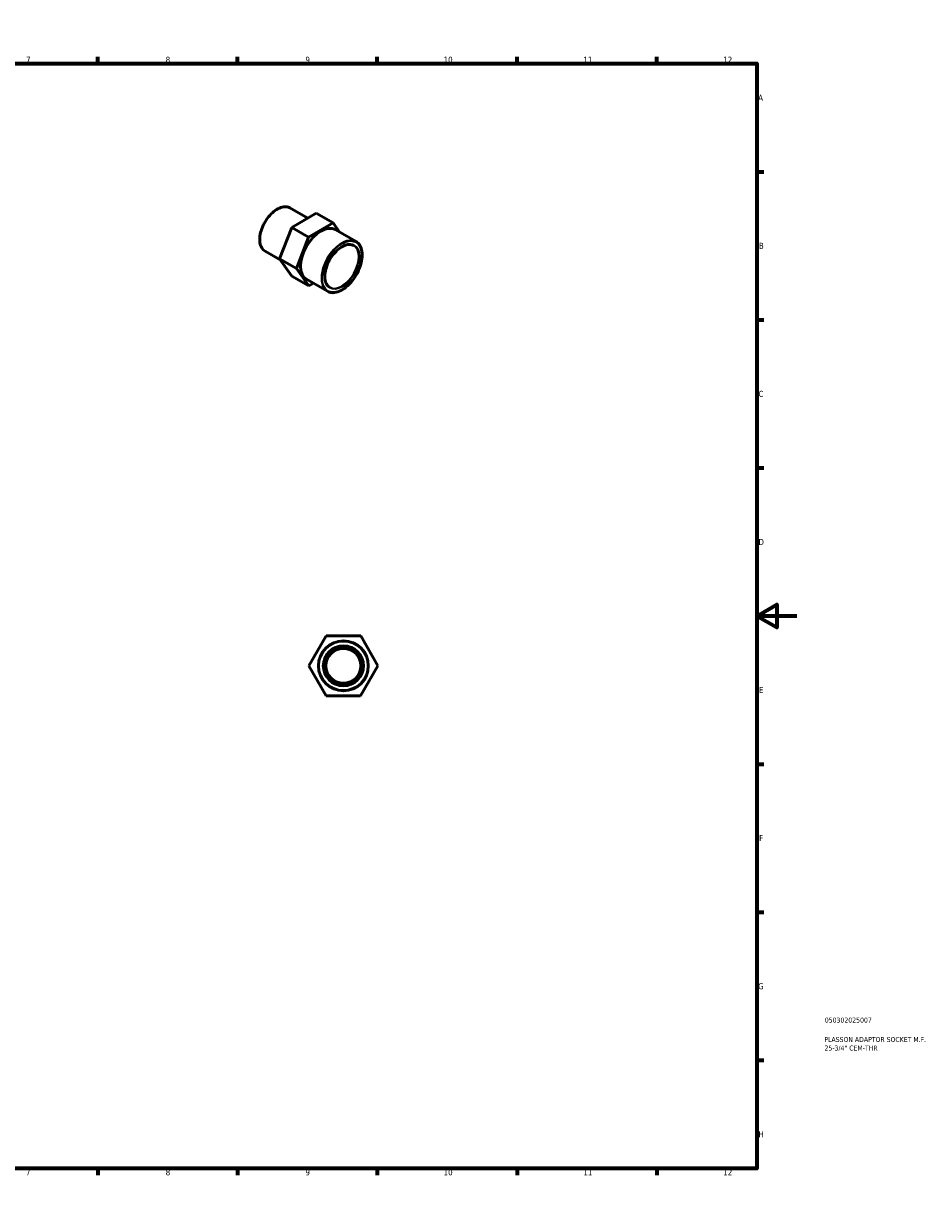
# Model space of a CAD drawing. Header units: millimetres. Extents: x 0 to 907, y 0 to 594.
# Tile 2 of 2: x 453 to 907, y 0 to 594. Entities that reach past the tile are written whole.
import ezdxf

# ---------------------------------------------------------------- set-up
doc = ezdxf.new("R2010")
doc.units = ezdxf.units.MM
for name, color, linetype, lineweight in [('Border (ANSI)', 7, 'Continuous', 70), ('Title (ISO)', 7, 'Continuous', 50), ('Visible (ANSI)', 7, 'Continuous', 50), ('Visible Narrow (ANSI)', 7, 'Continuous', 35)]:
    doc.layers.add(name, color=color, linetype=linetype, lineweight=lineweight)
doc.styles.add('Note Text (ANSI)', font='tahoma.ttf')
doc.styles.add('Note Text (ISO)', font='tahoma.ttf')

# ---------------------------------------------------------------- blocks, each defined once
blk = doc.blocks.new('Borders Default Border')
at = {"layer": 'Border (ANSI)'}
for p, q in [((70.08, 574), (70.08, 577.45)), ((140.17, 574), (140.17, 577.45)), ((210.25, 574), (210.25, 577.45)), ((280.33, 574), (280.33, 577.45)), ((350.42, 574), (350.42, 577.45)), ((490.58, 574), (490.58, 577.45)), ((560.67, 574), (560.67, 577.45)), ((630.75, 574), (630.75, 577.45)), ((700.83, 574), (700.83, 577.45)), ((770.92, 574), (770.92, 577.45)), ((20, 519.75), (16.55, 519.75)), ((821, 519.75), (824.45, 519.75)), ((20, 445.5), (16.55, 445.5)), ((821, 445.5), (824.45, 445.5)), ((20, 371.25), (16.55, 371.25)), ((821, 371.25), (824.45, 371.25)), ((20, 222.75), (16.55, 222.75)), ((821, 222.75), (824.45, 222.75)), ((20, 148.5), (16.55, 148.5)), ((821, 148.5), (824.45, 148.5)), ((20, 74.25), (16.55, 74.25)), ((821, 74.25), (824.45, 74.25)), ((70.08, 20), (70.08, 16.55)), ((140.17, 20), (140.17, 16.55)), ((210.25, 20), (210.25, 16.55)), ((280.33, 20), (280.33, 16.55)), ((350.42, 20), (350.42, 16.55)), ((490.58, 20), (490.58, 16.55)), ((560.67, 20), (560.67, 16.55)), ((630.75, 20), (630.75, 16.55)), ((700.83, 20), (700.83, 16.55)), ((770.92, 20), (770.92, 16.55))]:
    blk.add_line(p, q, dxfattribs=at)
at = {"layer": 'Border (ANSI)', "flags": 128}
for points in [[(420.5, 594), (420.5, 574), (414.73, 584), (426.27, 584), (420.5, 574)], [(20, 20), (20, 574), (821, 574), (821, 20), (20, 20)], [(0, 297), (20, 297), (10, 302.77), (10, 291.23), (20, 297)], [(841, 297), (821, 297), (831, 302.77), (831, 291.23), (821, 297)], [(420.5, 0), (420.5, 20), (414.73, 10), (426.27, 10), (420.5, 20)]]:
    blk.add_lwpolyline(points, dxfattribs=at)
at = {"layer": 'Border (ANSI)', "attachment_point": 7, "style": 'Note Text (ANSI)'}
for s, insert, char_height in [('1', (34.35, 574.4), 3.05), ('2', (104.2, 574.4), 3.05), ('3', (174.26, 574.34), 3.05), ('4', (244.23, 574.4), 3.05), ('5', (314.48, 574.34), 3.05), ('6', (384.49, 574.34), 3.05), ('7', (454.6, 574.4), 3.05), ('8', (524.63, 574.33), 3.05), ('9', (594.7, 574.34), 3.05), ('10', (663.96, 574.34), 3.048), ('11', (734.04, 574.4), 3.048), ('12', (804.13, 574.4), 3.048), ('A', (16.78, 555.35), 3.05), ('A', (821.63, 555.35), 3.05), ('B', (17.15, 481.1), 3.05), ('B', (821.99, 481.1), 3.05), ('C', (16.95, 406.8), 3.05), ('C', (821.8, 406.8), 3.05), ('D', (16.96, 332.6), 3.05), ('D', (821.81, 332.6), 3.05), ('E', (17.21, 258.35), 3.05), ('E', (822.05, 258.35), 3.05), ('F', (17.29, 184.1), 3.05), ('F', (822.14, 184.1), 3.05), ('G', (16.81, 109.79), 3.05), ('G', (821.66, 109.79), 3.05), ('H', (16.97, 35.6), 3.05), ('H', (821.81, 35.6), 3.05), ('1', (34.35, 16.55), 3.05), ('2', (104.2, 16.55), 3.05), ('3', (174.26, 16.49), 3.05), ('4', (244.23, 16.55), 3.05), ('5', (314.48, 16.49), 3.05), ('6', (384.49, 16.49), 3.05), ('7', (454.6, 16.55), 3.05), ('8', (524.63, 16.48), 3.05), ('9', (594.7, 16.49), 3.05), ('10', (663.96, 16.49), 3.048), ('11', (734.04, 16.55), 3.048), ('12', (804.13, 16.55), 3.048)]:
    blk.add_mtext(s, dxfattribs=dict(at, insert=insert, char_height=char_height))
blk = doc.blocks.new('Title Blocks ISO')
at = {"layer": 'Title (ISO)', "color": 232, "true_color": 0xca0064, "style": 'Note Text (ISO)'}
for tag, p in [('PART_NUMBER_001', (34.08, 73.13)), ('DESCRIPTION_001', (33.84, 63.4)), ('DESCRIPTION_002', (33.91, 59.12))]:
    blk.add_attdef(tag, p, '', height=2.5, dxfattribs=at)

msp = doc.modelspace()

# ---------------------------------------------------------------- linework, layer by layer
at = {"layer": 'Visible (ANSI)'}
for p, q in [((595.848, 496.515), (586.956, 501.635)), ((600.071, 498.96), (587.823, 491.868)), ((608.556, 494.074), (600.071, 498.96)), ((596.309, 486.982), (608.556, 494.074)), ((608.556, 494.074), (611.794, 489.496)), ((587.823, 491.868), (581.729, 476.076)), ((596.309, 486.982), (587.823, 491.868)), ((620.065, 484.733), (609.635, 490.739)), ((590.214, 471.19), (596.309, 486.982)), ((582.063, 475.604), (574.48, 479.971)), ((590.214, 471.19), (581.729, 476.076)), ((581.729, 476.076), (587.882, 467.376)), ((596.367, 462.489), (590.214, 471.19)), ((596.367, 462.489), (587.882, 467.376)), ((605.718, 459.818), (595.288, 465.824)), ((598.717, 463.85), (596.367, 462.489)), ((596.425, 272.07), (605.126, 287.046)), ((605.126, 287.046), (622.447, 286.998)), ((622.447, 286.998), (631.066, 271.975)), ((605.044, 257.046), (596.425, 272.07)), ((631.066, 271.975), (622.365, 256.999)), ((622.365, 256.999), (605.044, 257.046))]:
    msp.add_line(p, q, dxfattribs=at)
for radius in [12.5, 10, 8.75]:
    msp.add_circle((613.746, 272.022), radius, dxfattribs=at)
msp.add_ellipse((602.462, 478.282), major_axis=(-7.174, -12.457), ratio=0.5780931, start_param=3.1415927, end_param=6.2831853, dxfattribs=at)
for points, knots in [([(574.48, 479.971), (573.812, 480.355), (573.248, 480.92), (572.378, 482.354), (572.077, 483.231), (571.769, 485.216), (571.767, 486.329), (572.068, 488.669), (572.371, 489.895), (573.248, 492.335), (573.821, 493.548), (575.18, 495.841), (575.965, 496.92), (577.671, 498.838), (578.591, 499.676), (580.477, 501.026), (581.443, 501.537), (583.324, 502.172), (584.24, 502.298), (585.764, 502.154), (586.396, 501.958), (586.956, 501.635)], [3.9250571, 3.9250571, 3.9250571, 3.9250571, 4.2329176, 4.2329176, 4.5488773, 4.5488773, 4.8716275, 4.8716275, 5.1949116, 5.1949116, 5.5176285, 5.5176285, 5.8401285, 5.8401285, 6.1629102, 6.1629102, 6.4862538, 6.4862538, 6.8085954, 6.8085954, 7.0666498, 7.0666498, 7.0666498, 7.0666498]), ([(606.874, 461.826), (606.229, 462.197), (605.691, 462.756), (604.894, 464.188), (604.629, 465.05), (604.394, 466.986), (604.418, 468.054), (604.753, 470.3), (605.063, 471.477), (605.938, 473.821), (606.504, 474.987), (607.835, 477.188), (608.6, 478.223), (610.249, 480.054), (611.133, 480.85), (612.926, 482.124), (613.834, 482.601), (615.582, 483.197), (616.421, 483.314), (617.816, 483.198), (618.397, 483.02), (618.909, 482.725)], [3.9250571, 3.9250571, 3.9250571, 3.9250571, 4.258987, 4.258987, 4.581896, 4.581896, 4.8986962, 4.8986962, 5.2153969, 5.2153969, 5.5326844, 5.5326844, 5.8501645, 5.8501645, 6.1673391, 6.1673391, 6.4839106, 6.4839106, 6.8012537, 6.8012537, 7.0666498, 7.0666498, 7.0666498, 7.0666498]), ([(620.065, 484.733), (620.833, 484.29), (621.481, 483.64), (622.479, 481.988), (622.823, 480.978), (623.173, 478.693), (623.173, 477.413), (622.823, 474.723), (622.474, 473.314), (621.463, 470.509), (620.803, 469.114), (619.238, 466.478), (618.335, 465.237), (616.373, 463.033), (615.315, 462.07), (613.148, 460.52), (612.039, 459.934), (609.881, 459.204), (608.831, 459.06), (607.085, 459.224), (606.36, 459.449), (605.718, 459.818)], [0.7834645, 0.7834645, 0.7834645, 0.7834645, 1.0928414, 1.0928414, 1.4093881, 1.4093881, 1.7318025, 1.7318025, 2.054653, 2.054653, 2.3770098, 2.3770098, 2.6991797, 2.6991797, 3.0215954, 3.0215954, 3.3445009, 3.3445009, 3.6665503, 3.6665503, 3.9250571, 3.9250571, 3.9250571, 3.9250571])]:
    msp.add_open_spline(points, degree=3, knots=knots, dxfattribs=at)
at = {"layer": 'Visible Narrow (ANSI)'}
for radius in [12.25, 10.25]:
    msp.add_circle((613.746, 272.022), radius, dxfattribs=at)
for centre, major_axis, start_param, end_param in [((580.718, 490.803), (-6.238, -10.832), 3.1415927, 6.2831853), ((612.891, 472.275), (7.174, 12.457), 0, 3.1415927), ((612.891, 472.275), (6.018, 10.45), 3.1415927, 6.2831853)]:
    msp.add_ellipse(centre, major_axis=major_axis, ratio=0.5780931, start_param=start_param, end_param=end_param, dxfattribs=at)
for major_axis in [(-7.049, -12.24), (-6.142, -10.666)]:
    msp.add_ellipse((613.068, 472.174), major_axis=major_axis, ratio=0.5780931, dxfattribs=at)

# ---------------------------------------------------------------- block references
msp.add_blockref('Borders Default Border', (0, 0))
msp.add_blockref('Title Blocks ISO', (821, 20)).add_auto_attribs({'PART_NUMBER_001': '050302025007', 'DESCRIPTION_001': 'PLASSON ADAPTOR SOCKET M.F.', 'DESCRIPTION_002': '25-3/4" CEM-THR'})

doc.saveas('drawing.dxf')
